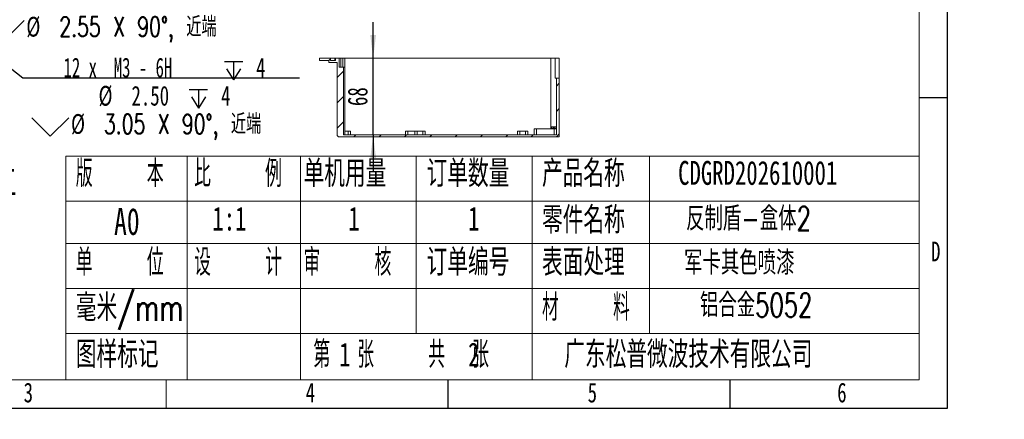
# Model space of a CAD drawing. Header units: millimetres. Extents: x 0 to 658, y -2 to 210.
# Tile 12 of 26: x 133 to 307, y -2 to 69. Entities that reach past the tile are written whole.
import ezdxf

# ---------------------------------------------------------------- set-up
doc = ezdxf.new("R2010")
doc.units = ezdxf.units.MM
doc.layers.add('图框', color=7, linetype='Continuous')
doc.styles.add('SLDTEXTSTYLE0', font='TXT', dxfattribs={"width": 0.7})
doc.styles.add('SLDTEXTSTYLE1', font='TXT', dxfattribs={"width": 0.7, "bigfont": 'bigfont'})
doc.styles.add('SLDTEXTSTYLE3', font='TXT', dxfattribs={"width": 0.566667, "bigfont": 'bigfont'})
doc.styles.add('SLDTEXTSTYLE4', font='TXT', dxfattribs={"width": 0.628571})
doc.styles.add('SLDTEXTSTYLE5', font='TXT', dxfattribs={"width": 0.623077})
doc.dimstyles.new('SLDDIMSTYLE1', dxfattribs={"dimtxt": 3.5, "dimasz": 4.08, "dimexe": 0, "dimexo": 0.0625, "dimgap": 0.875, "dimtad": 0, "dimtih": 1, "dimtoh": 1, "dimdec": 6, "dimlfac": 5, "dimrnd": 1e-09, "dimzin": 12, "dimdsep": 46, "dimtxsty": 'SLDTEXTSTYLE0', "dimblk1": 'NONE', "dimsah": 1, "dimcen": 0, "dimadec": 0, "dimazin": 3, "dimtfac": 1, "dimtmove": 0, "dimatfit": 3, "dimldrblk": 'NONE', "dimfxl": 0, "dimfrac": 2, "dimtolj": 1, "dimtzin": 12, "dimarcsym": 0})
doc.dimstyles.new('SLDDIMSTYLE2', dxfattribs={"dimtxt": 3.5, "dimasz": 4.08, "dimexe": 0, "dimexo": 0.0625, "dimgap": 0.875, "dimtad": 2, "dimlfac": 5, "dimrnd": 1e-09, "dimzin": 12, "dimdsep": 46, "dimtxsty": 'SLDTEXTSTYLE0', "dimsah": 1, "dimcen": 0.09, "dimadec": 0, "dimazin": 3, "dimtfac": 1, "dimtmove": 0, "dimatfit": 0, "dimfxl": 0, "dimfrac": 2, "dimtolj": 1, "dimtzin": 12, "dimarcsym": 0})

# ---------------------------------------------------------------- blocks, each defined once
blk = doc.blocks.new('SW_NOTE_1')
at = {"layer": '图框', "color": 0, "attachment_point": 1, "style": 'SLDTEXTSTYLE1'}
for s, insert, char_height in [('1\\M+18141\\M+1955C\\M+196CA\\M+195BD\\M+190AE\\M+18141\\M+19DD9锐\\M+18A70\\M+18141\\M+19DD9\\M+196D1\\M+18E68\\M+18141\\M+19DD9划\\M+18DAD\\M+18141\\M+19DD9变\\M+18C60', (0, 6.82), 5.29167), ('2\\M+18141\\M+18F8A\\M+1974C\\M+196A2\\M+1928D\\M+18EDA\\M+190A1\\M+18CF6\\M+18DB7\\M+18BCF\\M+188C2GB/T1084-2400f级\\M+189C1\\M+18D48', (0, -1.73), 5.29167), ('3\\M+18141\\M+196A2\\M+1928D\\M+18D45\\M+188CA\\M+18CF6\\M+18DB7\\M+18BCF\\M+188C2\\M+1817D0.1', (0, -10.29), 5.2917), ('4\\M+18141\\M+196A2\\M+1928D圆\\M+18A70\\M+18BCF为R1.5', (0, -18.85), 5.2917), ('5\\M+18141\\M+196A2\\M+1928D\\M+18EDA\\M+190A1\\M+18E51\\M+18FC6SERP\\M+195B6\\M+18C8F\\M+189C1\\M+18D48', (0, -27.4), 5.2917)]:
    blk.add_mtext(s, dxfattribs=dict(at, insert=insert, char_height=char_height))
blk = doc.blocks.new('SW_SYMBOL_HOLE_DEPTH')
at = {"layer": '图框', "color": 0}
for p, q in [((0, 875), (800, 875)), ((400, 875), (400, 75)), ((100, 555), (400, 75)), ((700, 555), (400, 75))]:
    blk.add_line(p, q, dxfattribs=at)
blk = doc.blocks.new('SW_SYMBOL_HOLE_SINK')
at = {"layer": '图框', "color": 0}
for p, q in [((0, 875), (800, 75)), ((800, 75), (1600, 875))]:
    blk.add_line(p, q, dxfattribs=at)
blk = doc.blocks.new('_D_1')
at = {"layer": '图框'}
for p, q in [((125.18, 98.1), (125.18, 97.59)), ((125.18, 97.59), (125.18, 75.76)), ((125.18, 75.76), (174.23, 75.76))]:
    blk.add_line(p, q, dxfattribs=at)
blk.add_solid([(125.18, 97.59), (124.67, 93.51), (125.69, 93.51)], dxfattribs=at)
at = {"layer": '图框', "xscale": 0.004072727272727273, "yscale": 0.004072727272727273, "zscale": 0.004072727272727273}
for name, p in [('SW_SYMBOL_HOLE_DEPTH', (158.85, 75.12)), ('SW_SYMBOL_HOLE_DEPTH', (154.67, 70.12)), ('SW_SYMBOL_HOLE_SINK', (126.77, 65.12))]:
    blk.add_blockref(name, p, dxfattribs=at)
at = {"layer": '图框', "char_height": 3.5, "attachment_point": 1}
for s, insert, style in [('4 x  M2.5 - 6H', (128.3, 79.34), 'SLDTEXTSTYLE4'), ('3.50', (164.48, 79.34), 'SLDTEXTSTYLE0'), ('%%c', (138.58, 74.34), 'SLDTEXTSTYLE0'), ('2.05', (144.42, 74.34), 'SLDTEXTSTYLE0'), ('4', (160.31, 74.34), 'SLDTEXTSTYLE0'), ('%%c', (133.69, 69.34), 'SLDTEXTSTYLE0'), ('2.55 X 90\\M+1818B, \\M+18BDF\\M+1925B', (139.53, 69.34), 'SLDTEXTSTYLE1')]:
    blk.add_mtext(s, dxfattribs=dict(at, insert=insert, style=style))
blk = doc.blocks.new('_NONE')
blk = doc.blocks.new('_D_7')
at = {"layer": '图框'}
for p, q in [((93.5, 89.7), (93.98, 89.32)), ((93.98, 89.32), (133.09, 58.51)), ((133.09, 58.51), (182.14, 58.51))]:
    blk.add_line(p, q, dxfattribs=at)
blk.add_solid([(93.98, 89.32), (96.87, 86.4), (97.5, 87.19)], dxfattribs=at)
at = {"layer": '图框', "xscale": 0.004072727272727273, "yscale": 0.004072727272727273, "zscale": 0.004072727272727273}
for name, p in [('SW_SYMBOL_HOLE_DEPTH', (168.8, 57.87)), ('SW_SYMBOL_HOLE_DEPTH', (162.58, 52.87)), ('SW_SYMBOL_HOLE_SINK', (134.68, 47.87))]:
    blk.add_blockref(name, p, dxfattribs=at)
at = {"layer": '图框', "char_height": 3.5, "attachment_point": 1}
for s, insert, style in [('12 x  M3 - 6H', (140.28, 62.1), 'SLDTEXTSTYLE5'), ('4', (174.43, 62.1), 'SLDTEXTSTYLE0'), ('%%c', (146.49, 57.1), 'SLDTEXTSTYLE0'), ('2.50', (152.33, 57.1), 'SLDTEXTSTYLE0'), ('4', (168.22, 57.1), 'SLDTEXTSTYLE0'), ('3.05 X 90\\M+1818B, \\M+18BDF\\M+1925B', (147.44, 52.1), 'SLDTEXTSTYLE1'), ('%%c', (141.61, 52.1), 'SLDTEXTSTYLE0')]:
    blk.add_mtext(s, dxfattribs=dict(at, insert=insert, style=style))
blk = doc.blocks.new('_D_64')
at = {"layer": '图框'}
for p, q in [((195.18, 62.02), (195.18, 68.37)), ((195.18, 48.42), (195.18, 62.02)), ((195.18, 48.42), (195.18, 42.07))]:
    blk.add_line(p, q, dxfattribs=at)
for points in [[(195.18, 62.02), (195.69, 66.1), (194.67, 66.1)], [(195.18, 48.42), (194.67, 44.34), (195.69, 44.34)]]:
    blk.add_solid(points, dxfattribs=at)
at = {"layer": '图框', "insert": (190.67, 53.53), "char_height": 3.5, "attachment_point": 1, "rotation": 90, "style": 'SLDTEXTSTYLE0'}
blk.add_mtext('68', dxfattribs=at)

msp = doc.modelspace()

# ---------------------------------------------------------------- hatches: boundary and pattern name
at = {"linetype": 'Continuous', "lineweight": 0}
h = msp.add_hatch(dxfattribs=at)
h.set_pattern_fill('ANSI31', angle=3e-322, style=0)
edge = h.paths.add_edge_path(flags=0)
edge.add_line((187.61805075, 62.01782797), (185.67805075, 62.01782797))
edge.add_line((185.67805075, 62.01782797), (185.67805075, 61.61782797))
edge.add_line((185.67805075, 61.61782797), (187.33805075, 61.61782797))
edge.add_line((187.33805075, 61.61782797), (187.33805075, 61.21782797))
edge.add_line((187.33805075, 61.21782797), (188.77805075, 61.21782797))
edge.add_line((188.77805075, 61.21782797), (188.77805075, 48.45782797))
edge.add_arc((189.17805075, 48.45782797), 0.4, 180, 270)
edge.add_line((189.17805075, 48.05782797), (228.17805075, 48.05782797))
edge.add_line((228.17805075, 48.05782797), (228.17805075, 58.45782797))
edge.add_line((228.17805075, 58.45782797), (227.67805075, 58.45782797))
edge.add_line((227.67805075, 58.45782797), (227.67805075, 48.41782797))
edge.add_line((227.67805075, 48.41782797), (189.93195967, 48.41782797))
edge.add_line((189.93195967, 48.41782797), (189.93195967, 60.41782797))
edge.add_line((189.93195967, 60.41782797), (189.13805075, 60.41782797))
edge.add_line((189.13805075, 60.41782797), (189.13805075, 62.01782797))
edge.add_line((189.13805075, 62.01782797), (188.47805075, 62.01782797))
edge.add_line((188.47805075, 62.01782797), (188.47805075, 61.57782797))
edge.add_line((188.47805075, 61.57782797), (187.63805075, 61.57782797))
edge.add_line((187.63805075, 61.57782797), (187.63805075, 61.61782797))
edge.add_line((187.63805075, 61.61782797), (187.61805075, 61.61782797))
edge.add_line((187.61805075, 61.61782797), (187.61805075, 62.01782797))

# ---------------------------------------------------------------- linework, layer by layer
at = {"color": 7, "linetype": 'Continuous', "lineweight": 15}
for p, q in [((185.67805021, 61.61782795), (185.67805021, 62.01782797)), ((185.67805021, 62.01782797), (187.61805027, 62.01782797)), ((185.67805021, 61.61782795), (187.33805149, 61.61782795)), ((187.33805149, 61.21782793), (187.33805149, 61.61782795)), ((187.33805149, 61.21782793), (188.77805202, 61.21782793)), ((187.61805027, 62.01782797), (187.61805027, 61.61782795)), ((188.37805121, 62.01782797), (187.61805027, 62.01782797)), ((187.61805027, 61.61782795), (187.63805359, 61.61782795)), ((187.63805359, 61.61782795), (187.63805359, 61.57782797)), ((188.47804993, 61.57782797), (187.63805359, 61.57782797)), ((188.37805121, 61.57782797), (188.37805121, 62.01782797)), ((188.47804993, 62.01782797), (188.37805121, 62.01782797)), ((188.47804993, 61.57782797), (188.47804993, 62.01782797)), ((188.47804993, 62.01782797), (189.13805216, 62.01782797)), ((188.77805202, 48.45782791), (188.77805202, 61.21782793)), ((189.13805216, 62.01782797), (189.13805216, 60.4178279)), ((189.13805216, 62.01782797), (189.45805161, 62.01782797)), ((189.45805161, 62.01782797), (189.77805107, 62.01782797)), ((189.77805107, 62.01782797), (189.77805107, 60.4178279)), ((189.77805107, 62.01782797), (190.1380512, 62.01782797)), ((226.6780506, 62.01782797), (190.1380512, 62.01782797)), ((226.6780506, 62.01782797), (227.47805073, 62.01782797)), ((227.47805073, 62.01782797), (227.47805073, 58.45782806)), ((228.17805066, 62.01782797), (227.47805073, 62.01782797)), ((228.17805066, 58.45782806), (228.17805066, 62.01782797)), ((189.13805216, 60.4178279), (189.9319592, 60.4178279)), ((189.9319592, 48.41782723), (189.9319592, 60.4178279)), ((189.9319592, 60.4178279), (190.17805188, 60.4178279)), ((190.17805188, 60.4178279), (190.17805188, 48.41782723)), ((227.47805073, 58.45782806), (227.67805039, 58.45782806)), ((227.67805039, 48.41782723), (227.67805039, 58.45782806)), ((227.67805039, 58.45782806), (228.17805066, 58.45782806)), ((228.17805066, 48.05782859), (228.17805066, 58.45782806)), ((188.77805202, 54.87671767), (188.76805036, 54.87671767)), ((188.77805202, 54.55079128), (188.76805036, 54.55079128)), ((190.17805188, 49.05782763), (190.73804944, 49.05782763)), ((190.73804944, 48.41782723), (190.73804944, 49.05782763)), ((190.73804944, 49.05782763), (191.13805025, 49.05782763)), ((191.13805025, 49.05782763), (191.13805025, 48.41782723)), ((200.93805223, 48.41782723), (200.93805223, 49.05782763)), ((200.93805223, 49.05782763), (201.33805006, 49.05782763)), ((201.33805006, 49.05782763), (201.33805006, 48.41782723)), ((201.33805006, 49.05782763), (202.57805019, 49.05782763)), ((202.57805019, 48.41782723), (202.57805019, 49.05782763)), ((202.57805019, 49.05782763), (202.978051, 49.05782763)), ((202.978051, 49.05782763), (202.978051, 48.41782723)), ((202.978051, 49.05782763), (203.97805004, 49.05782763)), ((203.97805004, 48.41782723), (203.97805004, 49.05782763)), ((203.97805004, 49.05782763), (204.37805086, 49.05782763)), ((204.37805086, 49.05782763), (204.37805086, 48.41782723)), ((220.77805131, 48.41782723), (220.77805131, 49.05782763)), ((220.77805131, 49.05782763), (221.17805063, 49.05782763)), ((221.17805063, 49.05782763), (221.17805063, 48.41782723)), ((221.17805063, 49.05782763), (222.17805117, 49.05782763)), ((222.17805117, 48.41782723), (222.17805117, 49.05782763)), ((222.17805117, 49.05782763), (222.57805049, 49.05782763)), ((222.57805049, 49.05782763), (222.57805049, 48.41782723)), ((223.71805041, 48.41782723), (223.71805041, 49.45782845)), ((223.71805041, 49.45782845), (224.11805122, 49.45782845)), ((224.11805122, 49.45782845), (224.11805122, 48.41782723)), ((224.11805122, 49.45782845), (227.27805107, 49.45782845)), ((226.6780506, 49.45782845), (226.6780506, 49.61782817)), ((226.6780506, 49.61782817), (227.07805066, 49.61782817)), ((226.7780508, 49.61782817), (226.7780508, 49.81782783)), ((226.7780508, 49.81782783), (227.17805087, 49.81782783)), ((227.07805066, 49.61782817), (227.27805107, 49.61782817)), ((227.17805087, 49.81782783), (227.27805107, 49.81782783)), ((227.27805107, 49.81782783), (227.67805039, 49.81782783)), ((227.27805107, 49.61782817), (227.67805039, 49.61782817)), ((227.27805107, 48.41782723), (227.27805107, 49.45782845)), ((227.27805107, 49.45782845), (227.67805039, 49.45782845)), ((228.17805066, 48.05782859), (189.17804985, 48.05782859)), ((189.9319592, 48.41782723), (227.67805039, 48.41782723))]:
    msp.add_line(p, q, dxfattribs=at)
at = {"color": 8, "linetype": 'Continuous', "lineweight": 15}
for p, q in [((189.45805161, 60.4178279), (189.45805161, 62.01782797)), ((190.1380512, 62.01782797), (190.1380512, 60.4178279)), ((226.6780506, 49.61782817), (226.6780506, 62.01782797)), ((227.07805066, 49.61782817), (227.07805066, 49.45782845)), ((227.17805087, 49.81782783), (227.17805087, 49.61782817)), ((227.27805107, 49.61782817), (227.27805107, 49.81782783)), ((227.27805107, 49.45782845), (227.27805107, 49.61782817))]:
    msp.add_line(p, q, dxfattribs=at)
at = {"color": 7, "linetype": 'Continuous', "lineweight": 15}
msp.add_arc((189.17805075, 48.45782797), 0.4, 180, 270, dxfattribs=at)
at = {"layer": '图框'}
for p, q in [((297, 0), (297, 210)), ((297, 55), (292, 55)), ((208.5, 0), (208.5, 5)), ((258.5, 0), (258.5, 5)), ((0, 0), (297, 0))]:
    msp.add_line(p, q, dxfattribs=at)
at = {"layer": '图框', "linetype": 'Continuous', "lineweight": 15}
msp.add_line((292, 5), (292, 205), dxfattribs=at)
at = {"layer": '图框', "lineweight": 15}
for p, q in [((140.68545734, 44.63758968), (140.68545734, 5)), ((140.68545734, 44.63758968), (292, 44.63758968)), ((162.21343352, 44.63758968), (162.21343352, 5)), ((182.31678204, 44.63758968), (182.31678204, 5)), ((202.7866063, 44.63758968), (202.7866063, 13.20723621)), ((223.37132177, 44.63758968), (223.37132177, 5)), ((244.18273961, 44.63758968), (244.18273961, 13.20723621)), ((140.68545734, 36.63896119), (292, 36.63896119)), ((140.68545734, 29.16198238), (292, 29.16198238)), ((140.68545734, 21.16335389), (292, 21.16335389)), ((140.68545734, 13.20723621), (292, 13.20723621)), ((25, 5), (292, 5)), ((158.5, 0), (158.5, 5))]:
    msp.add_line(p, q, dxfattribs=at)

# ---------------------------------------------------------------- block references
at = {"layer": '图框'}
msp.add_blockref('SW_NOTE_1', (27.57201433, 44.26723091), dxfattribs=at)

# ---------------------------------------------------------------- texts
for s, insert, char_height, attachment_point, style in [('\\M+194C5    \\M+1967B', (142.45787147, 43.93812879), 4.7625, 1, 'SLDTEXTSTYLE3'), ('\\M+194E4    \\M+197E1', (163.44076161, 43.93812879), 4.7625, 1, 'SLDTEXTSTYLE3'), ('单\\M+18AF7\\M+19770\\M+197CA', (182.84238024, 43.93812879), 4.7625, 1, 'SLDTEXTSTYLE1'), ('订单\\M+19094\\M+197CA', (204.66315043, 43.93812879), 4.7625, 1, 'SLDTEXTSTYLE1'), ('产\\M+19569\\M+196BC\\M+18FCC', (225.11819063, 43.93812879), 4.7625, 1, 'SLDTEXTSTYLE1'), ('CDGRD202610001', (249.25558565, 43.79522967), 4.2333333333, 1, 'SLDTEXTSTYLE0'), ('A0', (149.23863688, 35.44927147), 4.7625, 1, 'SLDTEXTSTYLE0'), ('1:1', (166.66750136, 35.69479507), 4.233333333, 1, 'SLDTEXTSTYLE0'), ('1', (190.78207465, 35.69479507), 4.23333333, 1, 'SLDTEXTSTYLE0'), ('1', (212.01809031, 35.69479507), 4.23333333, 1, 'SLDTEXTSTYLE0'), ('\\M+197EB\\M+18C8F\\M+196BC\\M+18FCC', (225.12701026, 35.68722909), 4.7625, 1, 'SLDTEXTSTYLE1'), ('\\M+194BD\\M+190A7\\M+18F82-\\M+1E1B4\\M+191CC2', (250.66669581, 35.69479507), 4.2333333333, 1, 'SLDTEXTSTYLE1'), ('单    \\M+188CA', (142.4666911, 28.20849248), 4.7625, 1, 'SLDTEXTSTYLE3'), ('设    计', (163.44076161, 28.20849248), 4.7625, 1, 'SLDTEXTSTYLE3'), ('审    \\M+18A6A', (182.83356062, 28.20849248), 4.7625, 1, 'SLDTEXTSTYLE3'), ('订单编\\M+18D86', (204.65433081, 28.20849248), 4.7625, 1, 'SLDTEXTSTYLE1'), ('\\M+1955C\\M+196CA处\\M+1979D', (225.12701026, 28.20849248), 4.7625, 1, 'SLDTEXTSTYLE1'), ('军卡\\M+191B4\\M+19046喷\\M+18EBD', (250.31392013, 27.86012879), 4.2333333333, 1, 'SLDTEXTSTYLE1'), ('D', (294.92968752, 29.49728633), 3.5, 2, 'SLDTEXTSTYLE0'), ('铝\\M+18D87\\M+18BE05052', (253.13614232, 20.3559193), 4.2333333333, 1, 'SLDTEXTSTYLE1'), ('\\M+19F7C\\M+195C4/mm', (142.4666911, 20.18829709), 4.7625, 1, 'SLDTEXTSTYLE1'), ('\\M+18DDE    \\M+197BF', (225.12701026, 20.22032129), 4.7625, 1, 'SLDTEXTSTYLE3'), ('图样标记', (142.4666911, 11.86473492), 4.7625, 1, 'SLDTEXTSTYLE1'), ('\\M+191E6  张    \\M+18BA4  张', (184.59699546, 11.86473492), 4.7625, 1, 'SLDTEXTSTYLE3'), ('\\M+19BF6东\\M+18FBC\\M+19581\\M+194F7\\M+19467\\M+18B5A术\\M+1974C\\M+18CC0\\M+18CF6\\M+18E69', (229.06328089, 11.86473492), 4.7625, 1, 'SLDTEXTSTYLE1'), ('1', (189.16100475, 11.60214185), 4.23333333, 1, 'SLDTEXTSTYLE0'), ('2', (212.01809031, 11.60214185), 4.23333333, 1, 'SLDTEXTSTYLE0'), ('3', (134.04444444, 4.49728633), 3.5, 2, 'SLDTEXTSTYLE0'), ('4', (184.04444444, 4.49728633), 3.5, 2, 'SLDTEXTSTYLE0'), ('5', (234.04444444, 4.49728633), 3.5, 2, 'SLDTEXTSTYLE0'), ('6', (278.29687502, 4.49728633), 3.5, 2, 'SLDTEXTSTYLE0')]:
    msp.add_mtext(s, dxfattribs=dict(at, insert=insert, char_height=char_height, attachment_point=attachment_point, style=style))

# ---------------------------------------------------------------- dimensions: what is measured, and where the dimension line sits
for p1, p2, text, picture, middle in [((125.18035524, 98.10242861), (125.18035524, 97.59242861), '4 x  M2.5 - 6H {\\fGDT;x} 3.50\\P%%c 2.05 {\\fGDT;x} 4\\P{\\fGDT;w}%%c 2.55 X 90°, 近端', '_D_1', (150.496645, 72.33268316)), ((93.50075541, 89.69615306), (93.97995507, 89.31870415), '12 x  M3 - 6H {\\fGDT;x} 4\\P%%c 2.50 {\\fGDT;x} 4\\P{\\fGDT;w}%%c 3.05 X 90°, 近端', '_D_7', (158.40915902, 55.08357956))]:
    dim = msp.add_diameter_dim_2p(p1=p1, p2=p2, text=text, dimstyle='SLDDIMSTYLE1', override={"dimpost": '<>'}, dxfattribs=at)
    dim.commit()
    dim.dimension.update_dxf_attribs({"geometry": picture, "text_midpoint": middle, "dimtype": 163})
dim = msp.add_linear_dim(base=(195.18155664, 62.01782797), p1=(189.93195967, 48.41782797), p2=(185.67805075, 62.01782797), angle=90, dimstyle='SLDDIMSTYLE2', dxfattribs=at)
dim.commit()
dim.dimension.update_dxf_attribs({"geometry": '_D_64', "text_midpoint": (195.18155664, 55.56773458), "dimtype": 160})

doc.saveas('drawing.dxf')
